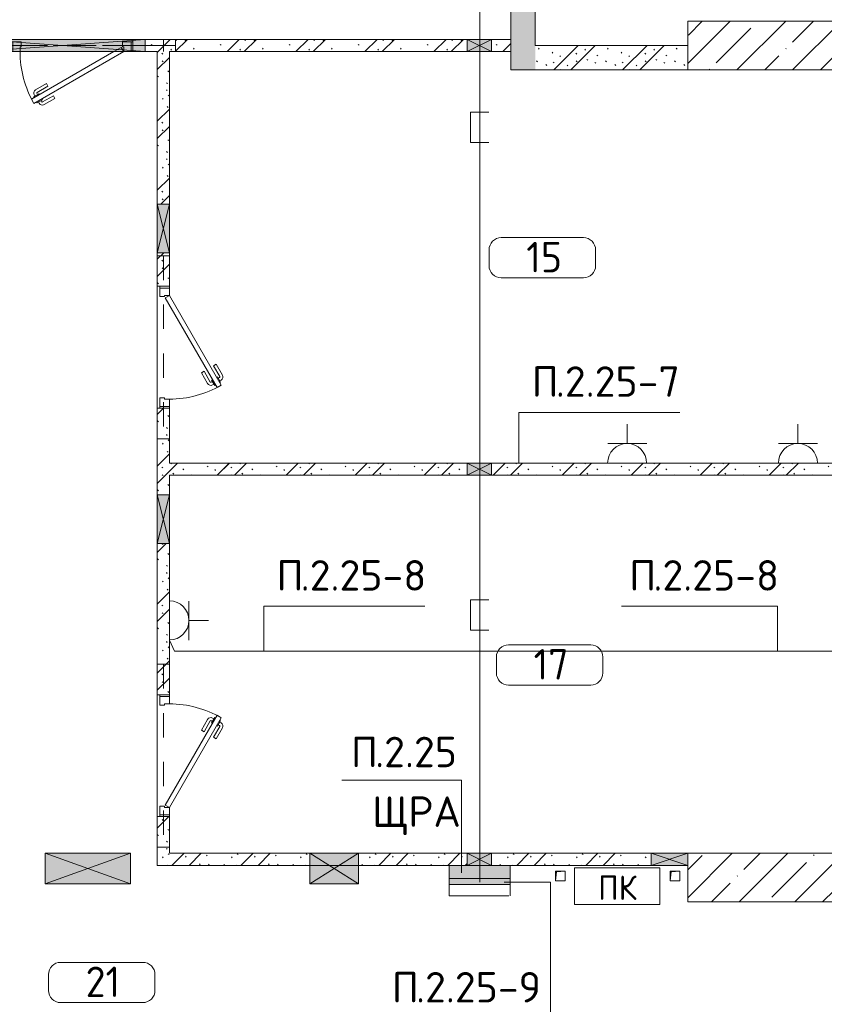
# Model space of a CAD drawing. Header units: millimetres. Extents: x -32229 to 169101, y -13689 to 125138.
# Tile 208 of 256: x 100127 to 106725, y 11211 to 19287. Entities that reach past the tile are written whole.
import ezdxf

# ---------------------------------------------------------------- set-up
doc = ezdxf.new("R2010")
doc.units = ezdxf.units.MM
doc.linetypes.add('3_ Штрих_ 1 х 1 мм', pattern=[400, 200, -200])
for name, color, linetype, lineweight in [('A-____-NOTE-TEXT', 5, 'Continuous', 18), ('A-AREA-____-IDEN', 7, 'Continuous', 9), ('A-DETL-____-THIN', 7, 'Continuous', 9), ('A-DOOR-____-MCUT', 7, 'Continuous', 9), ('A-DOOR-____-OTLN', 7, 'Continuous', 18), ('A-DOOR-FRAM-MCUT', 7, 'Continuous', 9), ('A-FLOR-____-OTLN', 7, 'Continuous', 18), ('A-GLAZ-____-MCUT', 7, 'Continuous', 9), ('A-GLAZ-____-OTLN', 7, 'Continuous', 18), ('A-WALL-____-MCUT', 7, 'Continuous', 40), ('A-WALL-____-PATT', 7, 'Continuous', 40), ('G-____-____-TEXT', 7, 'Continuous', 9), ('I-WALL-____-MCUT', 7, 'Continuous', 40), ('M-EQPM-____-OTLN', 7, 'Continuous', 18), ('S-BEAM-____-OTLN', 7, 'Continuous', 18)]:
    doc.layers.add(name, color=color, linetype=linetype, lineweight=lineweight)
doc.layers.add('A-DETL-____-OTLN', color=7, linetype='Continuous', lineweight=9, true_color=0x00a600)
doc.styles.add('GOST Common', font='GOST_Common.ttf', dxfattribs={"height": 200})
doc.styles.add('GOST Common_5', font='GOST_Common.ttf', dxfattribs={"height": 250})
doc.styles.add('ISOCPEUR', font='isocpeur.ttf', dxfattribs={"height": 250})
pattern_1 = [(45, (0, 0), (-228.0985, 228.0985), []), (45, (228.1, 0), (-228.0985, 228.0985), [403.225, -80.645, 6.706, -73.939])]
pattern_2 = [(135, (300.56, 377.28), (-565.6854, 6e-14), [10, -790]), (135, (349.8, 474.73), (-565.6854, 6e-14), [10, -790]), (135, (423.93, 473.06), (-565.6854, 6e-14), [10, -790]), (135, (229.92, 447.9), (-565.6854, 6e-14), [10, -790]), (135, (155.08, 447.9), (-565.6854, 6e-14), [10, -790]), (135, (114.9, 369.03), (-565.6854, 6e-14), [10, -790]), (135, (132.43, 285.8), (-565.6854, 6e-14), [10, -790]), (135, (214.66, 322), (-565.6854, 6e-14), [10, -790]), (135, (198.16, 261.88), (-565.6854, 6e-14), [10, -790]), (135, (45.2, 272.9), (-565.6854, 6e-14), [10, -790]), (135, (42.32, 336.16), (-565.6854, 6e-14), [10, -790]), (135, (92.26, 192.24), (-565.6854, 6e-14), [10, -790]), (135, (7.07, 149.2), (-565.6854, 6e-14), [10, -790]), (135, (80.6, 95.1), (-565.6854, 6e-14), [10, -790]), (135, (79.53, 36.94), (-565.6854, 6e-14), [10, -790]), (135, (153.87, 74.56), (-565.6854, 6e-14), [10, -790]), (135, (228.35, 124.8), (-565.6854, 6e-14), [10, -790]), (135, (279.75, 180.4), (-565.6854, 6e-14), [10, -790]), (135, (282.9, 31.63), (-565.6854, 6e-14), [10, -790]), (135, (377.38, 53.45), (-565.6854, 6e-14), [10, -790]), (135, (352.28, 102.7), (-565.6854, 6e-14), [10, -790]), (135, (354.05, 0), (-565.6854, 6e-14), [10, -790]), (135, (553.23, 16.45), (-565.6854, 6e-14), [10, -790]), (135, (542.38, 63.45), (-565.6854, 6e-14), [10, -790]), (135, (536.58, 239.3), (-565.6854, 6e-14), [10, -790]), (135, (475.85, 203.9), (-565.6854, 6e-14), [10, -790]), (135, (475.85, 316.54), (-565.6854, 6e-14), [10, -790]), (135, (520.8, 408.7), (-565.6854, 6e-14), [10, -790]), (135, (551.1, 470.8), (-565.6854, 6e-14), [10, -790]), (135, (235.25, 537.93), (-565.6854, 6e-14), [10, -790]), (135, (407.25, 547.65), (-565.6854, 6e-14), [10, -790]), (135, (94.5, 558.6), (-565.6854, 6e-14), [10, -790]), (135, (46.4, 532.3), (-565.6854, 6e-14), [10, -790]), (135, (85.56, 465.04), (-565.6854, 6e-14), [10, -790]), (135, (355.53, 181.14), (-565.6854, 6e-14), [10, -790]), (135, (362.23, 243.6), (-565.6854, 6e-14), [10, -790]), (135, (413.45, 344.1), (-565.6854, 6e-14), [10, -790]), (135, (286.3, 273.25), (-565.6854, 6e-14), [10, -790]), (135, (423.02, 263.72), (-565.6854, 6e-14), [10, -790]), (135, (162.94, 190.2), (-565.6854, 6e-14), [10, -790]), (135, (470.25, 120.93), (-565.6854, 6e-14), [10, -790]), (135, (484.48, 9.78), (-565.6854, 6e-14), [10, -790]), (45, (0, 212.13), (-565.6854, 0), []), (45, (212.13, 0), (-565.6854, 0), []), (45, (353.55, 0), (-565.6854, 0), []), (45, (0, 353.55), (-565.6854, 0), [])]

# ---------------------------------------------------------------- blocks, each defined once
blk = doc.blocks.new('АР_Дверь однопольная - 1000х2100h_850__Служебные-5141597--01 ЭМ')
at = {"layer": 'A-DOOR-____-MCUT', "color": 253, "lineweight": 13, "true_color": 0xaaaaaa}
for p, q in [((311.1, 475), (-425, 50)), ((-405, 15.4), (331.1, 440.4)), ((331.1, 440.4), (311.1, 475)), ((-425, 50), (-405, 15.4))]:
    blk.add_line(p, q, dxfattribs=at)
at = {"layer": 'A-DOOR-____-OTLN', "color": 253, "lineweight": 5, "true_color": 0xaaaaaa}
for p, q in [((138.9, 433.3), (227.7, 484.6)), ((151.4, 411.7), (138.9, 433.3)), ((151.4, 411.7), (240.2, 462.9)), ((285.5, 469.4), (242.2, 444.4)), ((242.2, 444.4), (246.2, 437.5)), ((253, 450.7), (247, 461.1)), ((274.6, 463.2), (268.6, 473.6)), ((313.5, 420.9), (270.2, 395.9)), ((289.5, 462.5), (285.5, 469.4)), ((302.6, 414.7), (308.7, 404.3)), ((309.5, 427.9), (313.5, 420.9)), ((196.4, 333.7), (285.2, 385)), ((196.4, 333.7), (208.9, 312.1)), ((208.9, 312.1), (297.7, 363.3)), ((270.2, 395.9), (266.2, 402.9)), ((281, 402.2), (287, 391.8))]:
    blk.add_line(p, q, dxfattribs=at)
for centre, radius, start, end in [((242.7, 458.6), 30, 30, 120), ((242.7, 458.6), 4.99, 30, 120), ((282.7, 389.3), 30, 300, 30), ((-425, 50), 850, 360, 30), ((282.7, 389.3), 4.99, 300, 30)]:
    blk.add_arc(centre, radius, start, end, dxfattribs=at)
at = {"layer": 'A-DOOR-FRAM-MCUT', "color": 253, "lineweight": 13, "true_color": 0xaaaaaa}
for p, q in [((-485, 50), (-500, 50)), ((-425, 50), (-485, 50)), ((-485, 50), (-485, -30)), ((-425, 10), (-425, 50)), ((-415, 10), (-425, 10)), ((-415, -30), (-415, 10)), ((425, 10), (415, 10)), ((415, 10), (415, -30)), ((485, 50), (425, 50)), ((425, 50), (425, 10)), ((485, -30), (485, 50)), ((485, 50), (500, 50)), ((-485, -30), (-500, -30)), ((-485, -30), (-415, -30)), ((415, -30), (485, -30)), ((485, -30), (500, -30))]:
    blk.add_line(p, q, dxfattribs=at)
blk = doc.blocks.new('АР_Дверь однопольная - 1000х2100h_850__Служебные-5141596--01 ЭМ')
at = {"layer": 'A-DOOR-____-MCUT', "color": 253, "lineweight": 13, "true_color": 0xaaaaaa}
for p, q in [((-311.1, 475), (-331.1, 440.4)), ((-331.1, 440.4), (405, 15.4)), ((425, 50), (-311.1, 475)), ((405, 15.4), (425, 50))]:
    blk.add_line(p, q, dxfattribs=at)
at = {"layer": 'A-DOOR-____-OTLN', "color": 253, "lineweight": 5, "true_color": 0xaaaaaa}
for p, q in [((-309.5, 427.9), (-313.5, 420.9)), ((-313.5, 420.9), (-270.2, 395.9)), ((-302.6, 414.7), (-308.7, 404.3)), ((-289.5, 462.5), (-285.5, 469.4)), ((-285.5, 469.4), (-242.2, 444.4)), ((-274.6, 463.2), (-268.6, 473.6)), ((-253, 450.7), (-247, 461.1)), ((-242.2, 444.4), (-246.2, 437.5)), ((-151.4, 411.7), (-240.2, 462.9)), ((-138.9, 433.3), (-227.7, 484.6)), ((-151.4, 411.7), (-138.9, 433.3)), ((-208.9, 312.1), (-297.7, 363.3)), ((-281, 402.2), (-287, 391.8)), ((-196.4, 333.7), (-285.2, 385)), ((-270.2, 395.9), (-266.2, 402.9)), ((-196.4, 333.7), (-208.9, 312.1))]:
    blk.add_line(p, q, dxfattribs=at)
for centre, radius, start, end in [((-242.7, 458.6), 30, 60, 150), ((425, 50), 850, 150, 180), ((-282.7, 389.3), 30, 150, 240), ((-242.7, 458.6), 4.99, 60, 150), ((-282.7, 389.3), 4.99, 150, 240)]:
    blk.add_arc(centre, radius, start, end, dxfattribs=at)
at = {"layer": 'A-DOOR-FRAM-MCUT', "color": 253, "lineweight": 13, "true_color": 0xaaaaaa}
for p, q in [((-485, 50), (-500, 50)), ((-425, 50), (-485, 50)), ((-485, 50), (-485, -30)), ((-425, 10), (-425, 50)), ((-415, 10), (-425, 10)), ((-415, -30), (-415, 10)), ((425, 10), (415, 10)), ((415, 10), (415, -30)), ((485, 50), (425, 50)), ((425, 50), (425, 10)), ((485, -30), (485, 50)), ((485, 50), (500, 50)), ((-485, -30), (-500, -30)), ((-485, -30), (-415, -30)), ((415, -30), (485, -30)), ((485, -30), (500, -30))]:
    blk.add_line(p, q, dxfattribs=at)
blk = doc.blocks.new('АР_Дверь однопольная - 1000х2100h_850__Служебные-V5--01 ЭМ')
at = {"layer": 'A-DOOR-____-MCUT', "color": 253, "lineweight": 13, "true_color": 0xaaaaaa}
for p, q in [((311.1, 475), (-425, 50)), ((-345, 50), (331.1, 440.4)), ((331.1, 440.4), (311.1, 475)), ((-425, 50), (-405, 15.4)), ((-405, 15.4), (-345, 50))]:
    blk.add_line(p, q, dxfattribs=at)
at = {"layer": 'A-DOOR-____-OTLN', "color": 253, "lineweight": 5, "true_color": 0xaaaaaa}
for p, q in [((138.9, 433.3), (227.7, 484.6)), ((151.4, 411.7), (138.9, 433.3)), ((151.4, 411.7), (240.2, 462.9)), ((285.5, 469.4), (242.2, 444.4)), ((242.2, 444.4), (246.2, 437.5)), ((253, 450.7), (247, 461.1)), ((274.6, 463.2), (268.6, 473.6)), ((313.5, 420.9), (270.2, 395.9)), ((289.5, 462.5), (285.5, 469.4)), ((302.6, 414.7), (308.7, 404.3)), ((309.5, 427.9), (313.5, 420.9)), ((196.4, 333.7), (285.2, 385)), ((196.4, 333.7), (208.9, 312.1)), ((208.9, 312.1), (297.7, 363.3)), ((270.2, 395.9), (266.2, 402.9)), ((281, 402.2), (287, 391.8))]:
    blk.add_line(p, q, dxfattribs=at)
for centre, radius, start, end in [((242.7, 458.6), 30, 30, 120), ((242.7, 458.6), 4.99, 30, 120), ((282.7, 389.3), 30, 300, 30), ((-425, 50), 850, 360, 30), ((282.7, 389.3), 4.99, 300, 30)]:
    blk.add_arc(centre, radius, start, end, dxfattribs=at)
at = {"layer": 'A-DOOR-FRAM-MCUT', "color": 253, "lineweight": 13, "true_color": 0xaaaaaa}
for p, q in [((-485, 50), (-500, 50)), ((-425, 50), (-485, 50)), ((-485, 50), (-485, -30)), ((-425, 10), (-425, 50)), ((-415, 10), (-425, 10)), ((-415, -30), (-415, 10)), ((425, 10), (415, 10)), ((415, 10), (415, -30)), ((485, 50), (425, 50)), ((425, 50), (425, 10)), ((485, -30), (485, 50)), ((485, 50), (500, 50)), ((-485, -30), (-500, -30)), ((-485, -30), (-415, -30)), ((415, -30), (485, -30)), ((485, -30), (500, -30))]:
    blk.add_line(p, q, dxfattribs=at)
blk = doc.blocks.new('АР_Отверстие прямоугольное - ОВВ-5158848--01 ЭМ')
at = {"layer": 'A-GLAZ-____-OTLN', "lineweight": 13, "true_color": 0xf0f0f0}
blk.add_hatch(color=7, dxfattribs=at).paths.add_polyline_path([(-375, 50), (-550, 50), (-550, -50), (800, -50), (800, 50), (-295, 50)])
at = {"layer": 'A-GLAZ-____-MCUT', "color": 253, "lineweight": 13, "true_color": 0xaaaaaa}
for p, q in [((-550, 50), (-550, -50)), ((800, 50), (800, -50))]:
    blk.add_line(p, q, dxfattribs=at)
at = {"layer": 'A-GLAZ-____-OTLN', "color": 253, "lineweight": 5, "true_color": 0xaaaaaa}
for p, q in [((800, 50), (-550, -50)), ((-550, 50), (800, -50))]:
    blk.add_line(p, q, dxfattribs=at)
at = {"layer": 'A-GLAZ-____-OTLN', "color": 253, "lineweight": 13, "true_color": 0xaaaaaa}
for p, q in [((800, 50), (-550, 50)), ((-550, 50), (-550, -50)), ((800, -50), (800, 50)), ((-550, -50), (800, -50))]:
    blk.add_line(p, q, dxfattribs=at)
blk = doc.blocks.new('АР_Канал вертикальный прямоугольный - ПК-V49--01 ЭМ')
at = {"layer": 'M-EQPM-____-OTLN', "color": 253, "lineweight": 13, "true_color": 0xaaaaaa}
for p, q in [((350, 150), (-350, 150)), ((-350, 150), (-350, -150)), ((-350, -150), (-350, 150)), ((-350, 150), (350, 150)), ((350, -150), (350, 150)), ((350, 150), (350, -150)), ((-350, -150), (350, -150)), ((350, -150), (-350, -150))]:
    blk.add_line(p, q, dxfattribs=at)
blk = doc.blocks.new('АР_Отверстие прямоугольное - ОВВ-3536326--01 ЭМ')
at = {"layer": 'A-GLAZ-____-OTLN', "lineweight": 13, "true_color": 0xf0f0f0}
blk.add_hatch(color=7, dxfattribs=at).paths.add_polyline_path([(-75, 50), (-75, -50), (325, -50), (325, 50)])
at = {"layer": 'A-GLAZ-____-MCUT', "color": 253, "lineweight": 13, "true_color": 0xaaaaaa}
for p, q in [((-75, 50), (-75, -50)), ((325, 50), (325, -50))]:
    blk.add_line(p, q, dxfattribs=at)
at = {"layer": 'A-GLAZ-____-OTLN', "color": 253, "lineweight": 5, "true_color": 0xaaaaaa}
for p, q in [((325, 50), (-75, -50)), ((-75, 50), (325, -50))]:
    blk.add_line(p, q, dxfattribs=at)
at = {"layer": 'A-GLAZ-____-OTLN', "color": 253, "lineweight": 13, "true_color": 0xaaaaaa}
for p, q in [((325, 50), (-75, 50)), ((-75, 50), (-75, -50)), ((325, -50), (325, 50)), ((-75, -50), (325, -50))]:
    blk.add_line(p, q, dxfattribs=at)
blk = doc.blocks.new('АР_Канал вертикальный прямоугольный - АПТ-5386077--01 ЭМ')
at = {"layer": 'M-EQPM-____-OTLN', "color": 253, "lineweight": 13, "true_color": 0xaaaaaa}
for p, q in [((40, 40), (-40, 40)), ((-40, 40), (-40, -40)), ((40, 40), (-40, 40)), ((-40, 40), (-40, -40)), ((-40, -40), (-40, 40)), ((-40, 40), (40, 40)), ((-40, -40), (-32, 32)), ((-40, -40), (-32, 32)), ((-32, 32), (40, 40)), ((-32, 32), (40, 40)), ((40, -40), (40, 40)), ((40, 40), (40, -40)), ((-40, -40), (40, -40)), ((40, -40), (-40, -40))]:
    blk.add_line(p, q, dxfattribs=at)
blk = doc.blocks.new('АР_Отверстие прямоугольное - ОВВ-4543082--01 ЭМ')
at = {"layer": 'A-GLAZ-____-OTLN', "lineweight": 13, "true_color": 0xf0f0f0}
blk.add_hatch(color=7, dxfattribs=at).paths.add_polyline_path([(-25, 50), (-25, -50), (275, -50), (275, 50)])
at = {"layer": 'A-GLAZ-____-MCUT', "color": 253, "lineweight": 13, "true_color": 0xaaaaaa}
for p, q in [((-25, 50), (-25, -50)), ((275, 50), (275, -50))]:
    blk.add_line(p, q, dxfattribs=at)
at = {"layer": 'A-GLAZ-____-OTLN', "color": 253, "lineweight": 5, "true_color": 0xaaaaaa}
for p, q in [((275, 50), (-25, -50)), ((-25, 50), (275, -50))]:
    blk.add_line(p, q, dxfattribs=at)
at = {"layer": 'A-GLAZ-____-OTLN', "color": 253, "lineweight": 13, "true_color": 0xaaaaaa}
for p, q in [((275, 50), (-25, 50)), ((-25, 50), (-25, -50)), ((275, -50), (275, 50)), ((-25, -50), (275, -50))]:
    blk.add_line(p, q, dxfattribs=at)
blk = doc.blocks.new('АР_Перемычка - 100_Уx1_75x5__250-250-6683530--01 ЭМ')
at = {"layer": 'S-BEAM-____-OTLN', "color": 9, "linetype": '3_ Штрих_ 1 х 1 мм', "lineweight": 15, "true_color": 0xc4c4c4}
for p, q in [((-750, 50), (-750, -50)), ((750, 50), (750, -50)), ((-750, 0), (750, 0))]:
    blk.add_line(p, q, dxfattribs=at)
blk = doc.blocks.new('АР_Перемычка - 100_Уx1_75x5__250-250-V90--01 ЭМ')
at = {"layer": 'S-BEAM-____-OTLN', "color": 9, "linetype": '3_ Штрих_ 1 х 1 мм', "lineweight": 15, "true_color": 0xc4c4c4}
for p, q in [((-750, 50), (-750, -50)), ((750, 50), (750, -50)), ((-750, 0), (-600, 0)), ((-600, 0), (750, 0))]:
    blk.add_line(p, q, dxfattribs=at)
blk = doc.blocks.new('АР_Перемычка - 100_Уx1_75x5__Оп_250-0_125x80x5_-6370826--01 ЭМ')
at = {"layer": 'S-BEAM-____-OTLN', "color": 9, "linetype": '3_ Штрих_ 1 х 1 мм', "lineweight": 15, "true_color": 0xc4c4c4}
for p, q in [((-925, 50), (-925, -50)), ((675, 50), (675, -50)), ((-925, 0), (675, 0))]:
    blk.add_line(p, q, dxfattribs=at)
blk = doc.blocks.new('АР_Отверстие прямоугольное - ВК-5812177--01 ЭМ')
at = {"layer": 'A-GLAZ-____-OTLN', "lineweight": 13, "true_color": 0xf0f0f0}
blk.add_hatch(color=7, dxfattribs=at).paths.add_polyline_path([(325, 125), (-75, 125), (-75, -125), (325, -125), (325, 61.2)])
at = {"layer": 'A-GLAZ-____-MCUT', "color": 253, "lineweight": 13, "true_color": 0xaaaaaa}
for p, q in [((-75, 125), (-75, -125)), ((325, 125), (325, -125))]:
    blk.add_line(p, q, dxfattribs=at)
at = {"layer": 'A-GLAZ-____-OTLN', "color": 253, "lineweight": 5, "true_color": 0xaaaaaa}
for p, q in [((325, 125), (-75, -125)), ((-75, 125), (325, -125))]:
    blk.add_line(p, q, dxfattribs=at)
at = {"layer": 'A-GLAZ-____-OTLN', "color": 253, "lineweight": 13, "true_color": 0xaaaaaa}
for p, q in [((325, 125), (-75, 125)), ((-75, 125), (-75, -125)), ((325, -125), (325, 125)), ((-75, -125), (325, -125))]:
    blk.add_line(p, q, dxfattribs=at)
blk = doc.blocks.new('АР_Отверстие прямоугольное - ВК-5984222--01 ЭМ')
at = {"layer": 'A-GLAZ-____-OTLN', "lineweight": 13, "true_color": 0xf0f0f0}
blk.add_hatch(color=7, dxfattribs=at).paths.add_polyline_path([(23.5, 125), (-225, 125), (-225, -125), (475, -125), (475, 125)])
at = {"layer": 'A-GLAZ-____-MCUT', "color": 253, "lineweight": 13, "true_color": 0xaaaaaa}
for p, q in [((-225, 125), (-225, -125)), ((475, 125), (475, -125))]:
    blk.add_line(p, q, dxfattribs=at)
at = {"layer": 'A-GLAZ-____-OTLN', "color": 253, "lineweight": 5, "true_color": 0xaaaaaa}
for p, q in [((475, 125), (-225, -125)), ((-225, 125), (475, -125))]:
    blk.add_line(p, q, dxfattribs=at)
at = {"layer": 'A-GLAZ-____-OTLN', "color": 253, "lineweight": 13, "true_color": 0xaaaaaa}
for p, q in [((475, 125), (-225, 125)), ((-225, 125), (-225, -125)), ((475, -125), (475, 125)), ((-225, -125), (475, -125))]:
    blk.add_line(p, q, dxfattribs=at)
blk = doc.blocks.new('АР_Отверстие прямоугольное - ЭОМ-6343252--01 ЭМ')
at = {"layer": 'A-GLAZ-____-OTLN', "lineweight": 13, "true_color": 0xf0f0f0}
blk.add_hatch(color=7, dxfattribs=at).paths.add_polyline_path([(225, -50), (225, 50), (25, 50), (25, -50)])
at = {"layer": 'A-GLAZ-____-MCUT', "color": 253, "lineweight": 13, "true_color": 0xaaaaaa}
for p, q in [((25, 50), (25, -50)), ((225, 50), (225, -50))]:
    blk.add_line(p, q, dxfattribs=at)
at = {"layer": 'A-GLAZ-____-OTLN', "color": 253, "lineweight": 5, "true_color": 0xaaaaaa}
for p, q in [((225, 50), (25, -50)), ((25, 50), (225, -50))]:
    blk.add_line(p, q, dxfattribs=at)
at = {"layer": 'A-GLAZ-____-OTLN', "color": 253, "lineweight": 13, "true_color": 0xaaaaaa}
for p, q in [((225, 50), (25, 50)), ((25, 50), (25, -50)), ((225, -50), (225, 50)), ((25, -50), (225, -50))]:
    blk.add_line(p, q, dxfattribs=at)
blk = doc.blocks.new('АР_Отверстие прямоугольное - ЭОМ-V103--01 ЭМ')
at = {"layer": 'A-GLAZ-____-OTLN', "lineweight": 13, "true_color": 0xf0f0f0}
blk.add_hatch(color=7, dxfattribs=at).paths.add_polyline_path([(225, 50), (25, 50), (25, -50), (225, -50)])
at = {"layer": 'A-GLAZ-____-MCUT', "color": 253, "lineweight": 13, "true_color": 0xaaaaaa}
for p, q in [((25, 50), (25, -50)), ((225, 50), (225, -50))]:
    blk.add_line(p, q, dxfattribs=at)
at = {"layer": 'A-GLAZ-____-OTLN', "color": 253, "lineweight": 5, "true_color": 0xaaaaaa}
for p, q in [((225, 50), (25, -50)), ((25, 50), (225, -50))]:
    blk.add_line(p, q, dxfattribs=at)
at = {"layer": 'A-GLAZ-____-OTLN', "color": 253, "lineweight": 13, "true_color": 0xaaaaaa}
for p, q in [((25, 50), (25, -50)), ((225, -50), (225, 50)), ((25, -50), (225, -50))]:
    blk.add_line(p, q, dxfattribs=at)
blk = doc.blocks.new('Наметкина 10_РД_АР_П_отсоединено_rvt-1--01 ЭМ')
at = {"layer": 'A-WALL-____-PATT', "lineweight": 5, "true_color": 0xaaaaaa}
h = blk.add_hatch(dxfattribs=at)
h.set_pattern_fill('FP_6', color=253, style=0, pattern_type=2)
h.set_pattern_definition(pattern_2)
h.paths.add_polyline_path([(104155.3, 18875), (104355.3, 18875), (104355.3, 27850), (104155.3, 27850), (104155.3, 19025)])
h = blk.add_hatch(dxfattribs=at)
h.set_pattern_fill('FP_1', color=253, style=0, pattern_type=2)
h.set_pattern_definition(pattern_1)
h.paths.add_polyline_path([(105605.3, 18875), (108005.5, 18875), (108005.5, 19275), (105605.3, 19275), (105605.3, 19075)])
h = blk.add_hatch(dxfattribs=at)
h.set_pattern_fill('FP_6', color=253, style=0, pattern_type=2)
h.set_pattern_definition(pattern_2)
h.paths.add_polyline_path([(103995.8, 19025), (104155.3, 19025), (104155.3, 19125), (103995.3, 19125), (103995.3, 19025)])
h.paths.add_polyline_path([(101355.3, 19025), (103795.3, 19025), (103795.3, 19125), (101155.3, 19125), (101155.3, 19025), (101255.3, 19025)])
h = blk.add_hatch(dxfattribs=at)
h.set_pattern_fill('FP_6', color=253, style=0, pattern_type=2)
h.set_pattern_definition(pattern_2)
h.paths.add_polyline_path([(104836, 18875), (105605.3, 18875), (105605.3, 19075), (104355.3, 19075), (104355.3, 18875)])
h = blk.add_hatch(dxfattribs=at)
h.set_pattern_fill('FP_6', color=253, style=0, pattern_type=2)
h.set_pattern_definition(pattern_2)
h.paths.add_polyline_path([(101255.3, 12350), (101355.3, 12350), (101353, 12749.9), (101255.3, 12749.9), (101255.3, 12450)])
h.paths.add_polyline_path([(101355.3, 13749.9), (101355.3, 14990), (101255.3, 14990), (101255.3, 13749.9)])
h.paths.add_polyline_path([(101346.4, 15390), (101355.3, 15390), (101355.3, 16100), (101255.3, 16100), (101255.3, 15390)])
h.paths.add_polyline_path([(101355.3, 17100), (101355.3, 17375), (101255.3, 17375), (101255.3, 17100)])
h.paths.add_polyline_path([(101255.3, 17775), (101355.3, 17775), (101355.3, 19025), (101255.3, 19025), (101255.3, 18565)])
h = blk.add_hatch(dxfattribs=at)
h.set_pattern_fill('FP_6', color=253, style=0, pattern_type=2)
h.set_pattern_definition(pattern_2)
h.paths.add_polyline_path([(107585.3, 15550), (107585.3, 15650), (103995.3, 15650), (103995.3, 15550), (104836, 15550)])
h.paths.add_polyline_path([(101355.3, 15550), (103795.3, 15550), (103795.3, 15650), (101355.3, 15650)])
h = blk.add_hatch(dxfattribs=at)
h.set_pattern_fill('FP_6', color=253, style=0, pattern_type=2)
h.set_pattern_definition(pattern_2)
h.paths.add_polyline_path([(103648.2, 12350), (103795.3, 12350), (103795.3, 12450), (102905.3, 12450), (102905.3, 12350)])
h.paths.add_polyline_path([(102505.3, 12350), (102505.3, 12450), (101355.3, 12450), (101355.3, 12350)])
h.paths.add_polyline_path([(105305.3, 12350), (105305.3, 12450), (103995.3, 12450), (103995.3, 12350), (104836, 12350)])
h = blk.add_hatch(dxfattribs=at)
h.set_pattern_fill('FP_1', color=253, style=0, pattern_type=2)
h.set_pattern_definition(pattern_1)
h.paths.add_polyline_path([(107585.3, 12050), (108005.5, 12050), (108005.5, 12450), (105605.3, 12450), (105605.3, 12050)])
at = {"layer": 'A-FLOR-____-OTLN', "color": 253, "lineweight": 13, "true_color": 0xaaaaaa}
for p, q in [((100130.3, 19025), (100900.3, 19025)), ((100900.3, 19025), (100130.3, 19025)), ((101040.3, 19025), (101055.3, 19025)), ((101055.3, 19025), (101040.3, 19025)), ((101255.3, 16100), (101255.3, 17100)), ((101255.3, 17100), (101255.3, 16100)), ((101255.3, 12749.9), (101255.3, 13749.9)), ((101255.3, 13749.9), (101255.3, 12749.9))]:
    blk.add_line(p, q, dxfattribs=at)
at = {"layer": 'A-WALL-____-MCUT', "color": 253, "lineweight": 13, "true_color": 0xaaaaaa}
for p, q in [((108005.5, 19275), (105605.3, 19275)), ((105605.3, 19275), (105605.3, 18875)), ((105605.3, 18875), (108005.5, 18875)), ((107585.3, 12450), (105605.3, 12450)), ((105605.3, 12450), (105605.3, 12350)), ((105605.3, 12350), (105605.3, 12050)), ((105605.3, 12050), (108005.5, 12050))]:
    blk.add_line(p, q, dxfattribs=at)
at = {"layer": 'I-WALL-____-MCUT', "color": 253, "lineweight": 13, "true_color": 0xaaaaaa}
for p, q in [((104155.3, 25630), (104155.3, 18875)), ((104355.3, 19075), (104355.3, 19400)), ((101155.3, 19125), (101055.3, 19125)), ((101055.3, 19125), (101055.3, 19025)), ((103795.3, 19125), (101155.3, 19125)), ((103995.3, 19125), (103795.3, 19125)), ((104155.3, 19125), (103995.3, 19125)), ((104155.3, 19025), (104155.3, 19125)), ((105605.3, 19075), (104355.3, 19075)), ((105605.3, 18875), (105605.3, 19075)), ((101055.3, 19025), (101155.3, 19025)), ((101155.3, 19025), (101255.3, 19025)), ((101255.3, 19025), (101255.3, 17775)), ((101355.3, 19025), (103795.3, 19025)), ((101355.3, 17775), (101355.3, 19025)), ((103795.3, 19025), (103995.3, 19025)), ((103995.3, 19025), (104155.3, 19025)), ((104155.3, 18875), (104355.3, 18875)), ((104355.3, 18875), (105605.3, 18875)), ((101255.3, 17775), (101255.3, 17375)), ((101355.3, 17375), (101355.3, 17775)), ((101255.3, 17375), (101255.3, 17100)), ((101355.3, 17100), (101355.3, 17375)), ((101255.3, 17100), (101355.3, 17100)), ((101255.3, 16100), (101255.3, 15390)), ((101355.3, 16100), (101255.3, 16100)), ((101355.3, 15650), (101355.3, 16100)), ((103795.3, 15650), (101355.3, 15650)), ((103995.3, 15650), (103795.3, 15650)), ((107585.3, 15650), (103995.3, 15650)), ((101355.3, 15390), (101355.3, 15550)), ((101355.3, 15550), (103795.3, 15550)), ((103795.3, 15550), (103995.3, 15550)), ((103995.3, 15550), (107585.3, 15550)), ((101255.3, 15390), (101255.3, 14990)), ((101355.3, 14990), (101355.3, 15390)), ((101255.3, 14990), (101255.3, 13749.9)), ((101355.3, 13749.9), (101355.3, 14990)), ((101255.3, 13749.9), (101355.3, 13749.9)), ((101255.3, 12749.9), (101255.3, 12350)), ((101355.3, 12749.9), (101255.3, 12749.9)), ((101355.3, 12450), (101355.3, 12749.9)), ((102505.3, 12450), (101355.3, 12450)), ((102905.3, 12450), (102505.3, 12450)), ((103795.3, 12450), (102905.3, 12450)), ((103995.3, 12450), (103795.3, 12450)), ((105305.3, 12450), (103995.3, 12450)), ((105605.3, 12450), (105305.3, 12450)), ((105605.3, 12350), (105605.3, 12450)), ((101255.3, 12350), (101355.3, 12350)), ((101355.3, 12350), (102505.3, 12350)), ((102505.3, 12350), (102905.3, 12350)), ((102905.3, 12350), (103648.2, 12350)), ((104149.2, 12350), (105305.3, 12350)), ((105305.3, 12350), (105605.3, 12350))]:
    blk.add_line(p, q, dxfattribs=at)
at = {"layer": 'A-DOOR-____-OTLN', "color": 253, "lineweight": 13, "true_color": 0xaaaaaa}
for name, p, rotation in [('АР_Дверь однопольная - 1000х2100h_850__Служебные-V5--01 ЭМ', (100555.3, 19075), 180), ('АР_Дверь однопольная - 1000х2100h_850__Служебные-5141597--01 ЭМ', (101305.3, 16600), 269.9999999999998), ('АР_Дверь однопольная - 1000х2100h_850__Служебные-5141596--01 ЭМ', (101305.3, 13249.9), 269.9999999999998)]:
    blk.add_blockref(name, p, dxfattribs=dict(at, rotation=rotation))
at = {"layer": 'A-GLAZ-____-OTLN', "color": 253, "lineweight": 13, "true_color": 0xaaaaaa}
for name, p, rotation in [('АР_Отверстие прямоугольное - ОВВ-5158848--01 ЭМ', (100605.3, 19075), 180), ('АР_Отверстие прямоугольное - ОВВ-3536326--01 ЭМ', (101305.3, 17700), 269.9999999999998), ('АР_Отверстие прямоугольное - ОВВ-3536326--01 ЭМ', (101305.3, 15315), 269.9999999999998), ('АР_Отверстие прямоугольное - ВК-5984222--01 ЭМ', (100810.3, 12325), 180), ('АР_Отверстие прямоугольное - ВК-5812177--01 ЭМ', (102830.3, 12325), 180), ('АР_Отверстие прямоугольное - ЭОМ-V103--01 ЭМ', (104020.3, 12400), 180), ('АР_Отверстие прямоугольное - ОВВ-4543082--01 ЭМ', (105580.3, 12400), 180)]:
    blk.add_blockref(name, p, dxfattribs=dict(at, rotation=rotation))
for p in [(103770.3, 19075), (103770.3, 15600)]:
    blk.add_blockref('АР_Отверстие прямоугольное - ЭОМ-6343252--01 ЭМ', p, dxfattribs=at)
at = {"layer": 'M-EQPM-____-OTLN', "color": 253, "lineweight": 13, "true_color": 0xaaaaaa}
for name, p in [('АР_Канал вертикальный прямоугольный - АПТ-5386077--01 ЭМ', (104560.3, 12264)), ('АР_Канал вертикальный прямоугольный - ПК-V49--01 ЭМ', (105025.3, 12180)), ('АР_Канал вертикальный прямоугольный - АПТ-5386077--01 ЭМ', (105500.3, 12264))]:
    blk.add_blockref(name, p, dxfattribs=at)
at = {"layer": 'S-BEAM-____-OTLN', "color": 253, "lineweight": 13, "true_color": 0xaaaaaa}
for name, p, rotation in [('АР_Перемычка - 100_Уx1_75x5__250-250-V90--01 ЭМ', (100555.3, 19075), 180), ('АР_Перемычка - 100_Уx1_75x5__Оп_250-0_125x80x5_-6370826--01 ЭМ', (100480.3, 19075), 180), ('АР_Перемычка - 100_Уx1_75x5__250-250-6683530--01 ЭМ', (101305.3, 16600), 269.9999999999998), ('АР_Перемычка - 100_Уx1_75x5__250-250-6683530--01 ЭМ', (101305.3, 13249.9), 269.9999999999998)]:
    blk.add_blockref(name, p, dxfattribs=dict(at, rotation=rotation))
at = {"layer": 'A-____-NOTE-TEXT', "color": 253, "lineweight": 5, "true_color": 0xaaaaaa, "insert": (104870.1, 12267.2), "char_height": 200, "width": 384.81, "attachment_point": 1, "style": 'GOST Common'}
blk.add_mtext('ПК', dxfattribs=at)
blk = doc.blocks.new('Марка помещения 2 - Марка помещения 2-1605974--01 ЭМ')
at = {"layer": 'A-AREA-____-IDEN', "color": 253, "true_color": 0xaaaaaa}
for p, q in [((-1.797, 0.841), (1.569, 0.841)), ((-2.297, -0.309), (-2.297, 0.341)), ((2.069, 0.341), (2.069, -0.309)), ((1.569, -0.809), (-1.797, -0.809))]:
    blk.add_line(p, q, dxfattribs=at)
for centre, start, end in [((-1.797, 0.341), 90, 180), ((1.569, 0.341), 0, 90), ((-1.797, -0.309), 180, 270), ((1.569, -0.309), 270, 360)]:
    blk.add_arc(centre, 0.5, start, end, dxfattribs=at)

msp = doc.modelspace()

# ---------------------------------------------------------------- hatches: boundary and pattern name
at = {"layer": 'A-____-NOTE-TEXT', "lineweight": 5, "true_color": 0x0000ff}
msp.add_hatch(color=5, dxfattribs=at).paths.add_polyline_path([(103648.2, 12193), (104149.2, 12193), (104149.2, 12350), (103648.2, 12350)])

# ---------------------------------------------------------------- linework, layer by layer
at = {"layer": 'A-____-NOTE-TEXT', "color": 5, "lineweight": 9, "true_color": 0x0000ff}
for p, q in [((105108.1, 15810), (105108.1, 15970)), ((106508.1, 15810), (106508.1, 15970)), ((105269.9, 15810), (104949.9, 15810)), ((106669.9, 15810), (106349.9, 15810)), ((104948.1, 15650), (105268.1, 15650)), ((106348.1, 15650), (106668.1, 15650)), ((101355.3, 14519.4), (101355.3, 14199.4)), ((101515.3, 14197.5), (101515.3, 14517.5)), ((101515.3, 14359.4), (101675.3, 14359.4)), ((104149.2, 12350), (103647.6, 12350)), ((104149.2, 12350), (103648.2, 12350)), ((103648.2, 12350), (103648.2, 12193)), ((103648.2, 12350), (103648.2, 12101.4)), ((104149.2, 12193), (104149.2, 12350)), ((104149.2, 12101.4), (104149.2, 12350)), ((104149.2, 12242.3), (103648.2, 12242.3)), ((103648.2, 12193), (104149.2, 12193)), ((103648.8, 12100.7), (104138.9, 12100.7))]:
    msp.add_line(p, q, dxfattribs=at)
for centre, start, end in [((105108.1, 15650), 0, 180), ((106508.1, 15650), 0, 180), ((101355.3, 14359.4), 270, 90)]:
    msp.add_arc(centre, 160, start, end, dxfattribs=at)
at = {"layer": 'A-DETL-____-OTLN', "color": 5, "true_color": 0x0000ff}
for p, q in [((103898.9, 32993.8), (103898.9, 12213.8)), ((103973.9, 18528.6), (103823.9, 18528.6)), ((103823.9, 18528.6), (103823.9, 18278.6)), ((103823.9, 18278.6), (103973.9, 18278.6)), ((106508.1, 15650.1), (103898.9, 15650.1)), ((103973.9, 14528.6), (103823.9, 14528.6)), ((103823.9, 14528.6), (103823.9, 14278.6)), ((103823.9, 14278.6), (103973.9, 14278.6)), ((101355.3, 14198.6), (101397.6, 14107.9)), ((101397.6, 14107.9), (107542.6, 14107.9)), ((104098.9, 12213.8), (104478.9, 12213.8)), ((104478.9, 12213.8), (104478.9, 6250))]:
    msp.add_line(p, q, dxfattribs=at)
at = {"layer": 'A-DETL-____-THIN'}
for p, q in [((105541.1, 16065.8), (104221.1, 16065.8)), ((104221.1, 16065.8), (104221.1, 15650.1)), ((103448.9, 14475.9), (102128.9, 14475.9)), ((102128.9, 14475.9), (102128.9, 14107.9)), ((106341.1, 14475.9), (105061.1, 14475.9)), ((106341.1, 14475.9), (106341.1, 14107.9)), ((103748.8, 13047.8), (102768.8, 13047.8)), ((103748.8, 12287.8), (103748.8, 13047.8))]:
    msp.add_line(p, q, dxfattribs=at)

# ---------------------------------------------------------------- block references
at = {"lineweight": 5}
msp.add_blockref('Наметкина 10_РД_АР_П_отсоединено_rvt-1--01 ЭМ', (0, 0), dxfattribs=at)
at = {"layer": 'A-AREA-____-IDEN', "color": 253, "true_color": 0xaaaaaa, "xscale": 199.9999999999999, "yscale": 199.9999999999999, "zscale": 199.9999999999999}
for p in [(104435.5, 17330.7), (104495.5, 13990.7), (100822.8, 11386.6)]:
    msp.add_blockref('Марка помещения 2 - Марка помещения 2-1605974--01 ЭМ', p, dxfattribs=at)

# ---------------------------------------------------------------- texts
at = {"layer": 'A-AREA-____-IDEN', "color": 253, "true_color": 0xaaaaaa, "char_height": 250, "width": 384.81, "attachment_point": 1, "style": 'GOST Common_5'}
for s, insert in [('15', (104281, 17464.4)), ('17', (104341, 14124.4)), ('21', (100668.3, 11520.4))]:
    msp.add_mtext(s, dxfattribs=dict(at, insert=insert))
at = {"layer": 'G-____-____-TEXT', "char_height": 250, "attachment_point": 1, "style": 'ISOCPEUR'}
for s, insert, width in [('\\fISOCPEUR|b0|i0|c204|p34|;П', (104325.2, 16443.7), 240.506), ('.2.25-7', (104523.6, 16443.7), 1234.599), ('\\fISOCPEUR|b0|i0|c204|p34|;П', (102233, 14853.9), 240.506), ('.2.25-8', (102431.4, 14853.9), 1234.599), ('\\fISOCPEUR|b0|i0|c204|p34|;П', (105125.2, 14853.9), 240.506), ('.2.25-8', (105323.6, 14853.9), 1234.599), ('.2.25', (103042, 13405.4), 817.721), ('\\fISOCPEUR|b0|i0|c204|p34|;П', (102843.6, 13405.4), 240.506), ('ЩРА', (103015.6, 12916), 849.789), ('\\fISOCPEUR|b0|i0|c204|p34|;П', (103178.9, 11475.8), 240.506), ('.2.25-9', (103377.3, 11475.8), 1234.599)]:
    msp.add_mtext(s, dxfattribs=dict(at, insert=insert, width=width))

doc.saveas('drawing.dxf')
